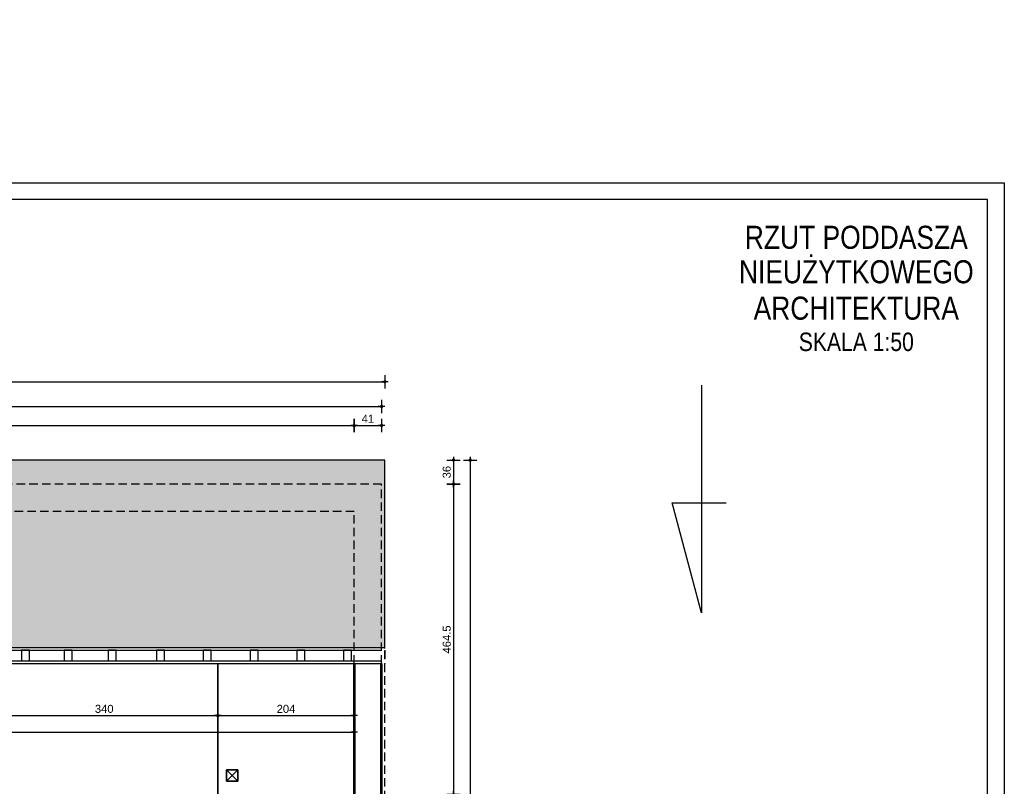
# Model space of a CAD drawing. Header units: millimetres. Extents: x 11979 to 37895, y 18730 to 47884.
# Tile 105 of 256: x 35238 to 36711, y 37244 to 38391. Entities that reach past the tile are written whole.
import ezdxf
from ezdxf.enums import TextEntityAlignment as Align

# ---------------------------------------------------------------- set-up
doc = ezdxf.new("R2010")
doc.units = ezdxf.units.MM
doc.linetypes.add('DASHED', pattern=[19.05, 12.7, -6.35])
for name, color, linetype in [('-LI-WIDOK', 2, 'Continuous'), ('-RAMKA', 2, 'Continuous'), ('-SCIANY-DZIALOWE', 3, 'Continuous'), ('-WYMIAR', 8, 'Continuous'), ('_PROJEKTOWANE', 5, 'Continuous')]:
    doc.layers.add(name, color=color, linetype=linetype)
doc.layers.add('-ŚCIANY DZIAŁOWE', color=3, linetype='Continuous', lineweight=35)
doc.layers.add('-ŚCIANY NOŚNE', color=4, linetype='Continuous', lineweight=53)
doc.styles.add('Arial Narrow', font='ARIALN.TTF')
doc.styles.get("Standard").update_dxf_attribs({"font": 'arial.ttf'})
doc.dimstyles.new('CZA-KROPKA-50', dxfattribs={"dimtxt": 12, "dimasz": 1, "dimexe": 2, "dimexo": 25, "dimgap": 4, "dimtad": 1, "dimdec": 1, "dimrnd": 0.5, "dimzin": 9, "dimdsep": 46, "dimtxsty": 'Standard', "dimblk": 'CZA-KROPKA', "dimblk1": 'CZA-KROPKA', "dimblk2": 'CZA-KROPKA', "dimsah": 1, "dimcen": -20, "dimse1": 1, "dimse2": 1, "dimclrd": 8, "dimclre": 8, "dimclrt": 9, "dimadec": 0, "dimazin": 0, "dimtfac": 1, "dimtdec": 1, "dimtmove": 1, "dimatfit": 3, "dimldrblk": 'CZA-KROPKA', "dimfxl": 1, "dimtolj": 1, "dimtzin": 9, "dimarcsym": 0})

# ---------------------------------------------------------------- blocks, each defined once
blk = doc.blocks.new('CZA-KROPKA')
at = {"layer": '-WYMIAR', "linetype": 'ByBlock'}
for p, q in [((5, 0), (-5, 0)), ((0, 10), (0, -10))]:
    blk.add_line(p, q, dxfattribs=at)
at = {"layer": '-WYMIAR', "linetype": 'ByBlock', "const_width": 2.5}
blk.add_lwpolyline([(-1.25, 0, 1), (1.25, 0, 1)], format="xyb", close=True, dxfattribs=at)
blk = doc.blocks.new('*D2547')
at = {"layer": '-WYMIAR', "color": 8, "lineweight": -2}
blk.add_line((35195.4, 37349.7), (35533.4, 37349.7), dxfattribs=at)
at = {"layer": 'Defpoints', "color": 0}
for p in [(35534.4, 37349.7), (35534.4, 37349.7), (35194.4, 37308.5)]:
    blk.add_point(p, dxfattribs=at)
at = {"layer": '-WYMIAR', "color": 8, "lineweight": -2, "rotation": 180}
blk.add_blockref('CZA-KROPKA', (35194.4, 37349.7), dxfattribs=at)
at = {"layer": '-WYMIAR', "color": 8, "lineweight": -2}
blk.add_blockref('CZA-KROPKA', (35534.4, 37349.7), dxfattribs=at)
at = {"layer": '-WYMIAR', "color": 9, "insert": (35364.4, 37359.8), "char_height": 12, "attachment_point": 5, "bg_fill": 3, "box_fill_scale": 1.1, "bg_fill_color": 257, "bg_fill_transparency": 0}
blk.add_mtext('\\A1;340', dxfattribs=at)
blk = doc.blocks.new('*D2548')
at = {"layer": '-WYMIAR', "color": 8, "lineweight": -2}
blk.add_line((35535.4, 37349.7), (35737.4, 37349.7), dxfattribs=at)
at = {"layer": 'Defpoints', "color": 0}
for p in [(35534.4, 37349.7), (35738.4, 37349.7), (35738.4, 37349.7)]:
    blk.add_point(p, dxfattribs=at)
at = {"layer": '-WYMIAR', "color": 8, "lineweight": -2, "rotation": 180}
blk.add_blockref('CZA-KROPKA', (35534.4, 37349.7), dxfattribs=at)
at = {"layer": '-WYMIAR', "color": 8, "lineweight": -2}
blk.add_blockref('CZA-KROPKA', (35738.4, 37349.7), dxfattribs=at)
at = {"layer": '-WYMIAR', "color": 9, "insert": (35636.4, 37359.8), "char_height": 12, "attachment_point": 5, "bg_fill": 3, "box_fill_scale": 1.1, "bg_fill_color": 257, "bg_fill_transparency": 0}
blk.add_mtext('\\A1;204', dxfattribs=at)
blk = doc.blocks.new('*D2549')
at = {"layer": '-WYMIAR', "color": 8, "lineweight": -2}
blk.add_line((34121.4, 37325.1), (35737.4, 37325.1), dxfattribs=at)
at = {"layer": 'Defpoints', "color": 0}
for p in [(34120.4, 37325.1), (35738.4, 37325.1), (35738.4, 37308.5)]:
    blk.add_point(p, dxfattribs=at)
at = {"layer": '-WYMIAR', "color": 8, "lineweight": -2, "rotation": 180}
blk.add_blockref('CZA-KROPKA', (34120.4, 37325.1), dxfattribs=at)
at = {"layer": '-WYMIAR', "color": 8, "lineweight": -2}
blk.add_blockref('CZA-KROPKA', (35738.4, 37325.1), dxfattribs=at)
at = {"layer": '-WYMIAR', "color": 9, "insert": (34929.4, 37335.2), "char_height": 12, "attachment_point": 5, "bg_fill": 3, "box_fill_scale": 1.1, "bg_fill_color": 257, "bg_fill_transparency": 0}
blk.add_mtext('\\A1;1618', dxfattribs=at)
blk = doc.blocks.new('*D2553')
at = {"layer": '-WYMIAR', "color": 8, "lineweight": -2}
blk.add_line((34121.4, 37783.7), (35737.4, 37783.7), dxfattribs=at)
at = {"layer": 'Defpoints', "color": 0}
for p in [(35738.4, 37783.7), (34120.4, 37655), (35738.4, 37655)]:
    blk.add_point(p, dxfattribs=at)
at = {"layer": '-WYMIAR', "color": 8, "lineweight": -2, "rotation": 180}
blk.add_blockref('CZA-KROPKA', (34120.4, 37783.7), dxfattribs=at)
at = {"layer": '-WYMIAR', "color": 8, "lineweight": -2}
blk.add_blockref('CZA-KROPKA', (35738.4, 37783.7), dxfattribs=at)
at = {"layer": '-WYMIAR', "color": 9, "insert": (34929.4, 37793.9), "char_height": 12, "attachment_point": 5, "bg_fill": 3, "box_fill_scale": 1.1, "bg_fill_color": 257, "bg_fill_transparency": 0}
blk.add_mtext('\\A1;1618', dxfattribs=at)
blk = doc.blocks.new('*D2554')
at = {"layer": '-WYMIAR', "color": 8, "lineweight": -2}
blk.add_line((35739.4, 37783.7), (35778.4, 37783.7), dxfattribs=at)
at = {"layer": 'Defpoints', "color": 0}
for p in [(35779.4, 37783.7), (35738.4, 37655), (35779.4, 37655)]:
    blk.add_point(p, dxfattribs=at)
at = {"layer": '-WYMIAR', "color": 8, "lineweight": -2, "rotation": 180}
blk.add_blockref('CZA-KROPKA', (35738.4, 37783.7), dxfattribs=at)
at = {"layer": '-WYMIAR', "color": 8, "lineweight": -2}
blk.add_blockref('CZA-KROPKA', (35779.4, 37783.7), dxfattribs=at)
at = {"layer": '-WYMIAR', "color": 9, "insert": (35758.9, 37793.8), "char_height": 12, "attachment_point": 5, "bg_fill": 3, "box_fill_scale": 1.1, "bg_fill_color": 257, "bg_fill_transparency": 0}
blk.add_mtext('\\A1;41', dxfattribs=at)
blk = doc.blocks.new('*D2555')
at = {"layer": '-WYMIAR', "color": 8, "lineweight": -2}
blk.add_line((34080.4, 37812.1), (35778.4, 37812.1), dxfattribs=at)
at = {"layer": 'Defpoints', "color": 0}
for p in [(35779.4, 37812.1), (34079.4, 37696), (35779.4, 37696)]:
    blk.add_point(p, dxfattribs=at)
at = {"layer": '-WYMIAR', "color": 8, "lineweight": -2, "rotation": 180}
blk.add_blockref('CZA-KROPKA', (34079.4, 37812.1), dxfattribs=at)
at = {"layer": '-WYMIAR', "color": 8, "lineweight": -2}
blk.add_blockref('CZA-KROPKA', (35779.4, 37812.1), dxfattribs=at)
at = {"layer": '-WYMIAR', "color": 9, "insert": (34929.4, 37822.3), "char_height": 12, "attachment_point": 5, "bg_fill": 3, "box_fill_scale": 1.1, "bg_fill_color": 257, "bg_fill_transparency": 0}
blk.add_mtext('\\A1;1700', dxfattribs=at)
blk = doc.blocks.new('*D2556')
at = {"layer": '-WYMIAR', "color": 8, "lineweight": -2}
blk.add_line((34075.4, 37849.3), (35783.4, 37849.3), dxfattribs=at)
at = {"layer": 'Defpoints', "color": 0}
for p in [(35784.4, 37849.3), (34074.4, 37732), (35784.4, 37732)]:
    blk.add_point(p, dxfattribs=at)
at = {"layer": '-WYMIAR', "color": 8, "lineweight": -2, "rotation": 180}
blk.add_blockref('CZA-KROPKA', (34074.4, 37849.3), dxfattribs=at)
at = {"layer": '-WYMIAR', "color": 8, "lineweight": -2}
blk.add_blockref('CZA-KROPKA', (35784.4, 37849.3), dxfattribs=at)
at = {"layer": '-WYMIAR', "color": 9, "insert": (34929.4, 37859.4), "char_height": 12, "attachment_point": 5, "bg_fill": 3, "box_fill_scale": 1.1, "bg_fill_color": 257, "bg_fill_transparency": 0}
blk.add_mtext('\\A1;1710', dxfattribs=at)
blk = doc.blocks.new('*D2565')
at = {"layer": '-WYMIAR', "color": 8, "lineweight": -2}
blk.add_line((35887, 37731), (35887, 37697), dxfattribs=at)
at = {"layer": 'Defpoints', "color": 0}
for p in [(35784.4, 37732), (35779.4, 37696), (35887, 37696)]:
    blk.add_point(p, dxfattribs=at)
at = {"layer": '-WYMIAR', "color": 8, "lineweight": -2}
for p, rotation in [((35887, 37732), 90), ((35887, 37696), 270)]:
    blk.add_blockref('CZA-KROPKA', p, dxfattribs=dict(at, rotation=rotation))
at = {"layer": '-WYMIAR', "color": 9, "insert": (35876.9, 37714), "char_height": 12, "attachment_point": 5, "rotation": 90, "bg_fill": 3, "box_fill_scale": 1.1, "bg_fill_color": 257, "bg_fill_transparency": 0}
blk.add_mtext('\\A1;36', dxfattribs=at)
blk = doc.blocks.new('*D2566')
at = {"layer": '-WYMIAR', "color": 8, "lineweight": -2}
blk.add_line((35887, 37695), (35887, 37232.5), dxfattribs=at)
at = {"layer": 'Defpoints', "color": 0}
for p in [(35779.4, 37696), (35779.4, 37231.5), (35887, 37231.5)]:
    blk.add_point(p, dxfattribs=at)
at = {"layer": '-WYMIAR', "color": 8, "lineweight": -2}
for p, rotation in [((35887, 37696), 90), ((35887, 37231.5), 270)]:
    blk.add_blockref('CZA-KROPKA', p, dxfattribs=dict(at, rotation=rotation))
at = {"layer": '-WYMIAR', "color": 9, "insert": (35876.9, 37463.7), "char_height": 12, "attachment_point": 5, "rotation": 90, "bg_fill": 3, "box_fill_scale": 1.1, "bg_fill_color": 257, "bg_fill_transparency": 0}
blk.add_mtext('\\A1;464.5', dxfattribs=at)
blk = doc.blocks.new('*D2572')
at = {"layer": '-WYMIAR', "color": 8, "lineweight": -2}
blk.add_line((35912, 37731), (35912, 36540), dxfattribs=at)
at = {"layer": 'Defpoints', "color": 0}
for p in [(35784.4, 37732), (35784.4, 36539), (35912, 36539)]:
    blk.add_point(p, dxfattribs=at)
at = {"layer": '-WYMIAR', "color": 8, "lineweight": -2}
for p, rotation in [((35912, 37732), 90), ((35912, 36539), 270)]:
    blk.add_blockref('CZA-KROPKA', p, dxfattribs=dict(at, rotation=rotation))
at = {"layer": '-WYMIAR', "color": 9, "insert": (35901.9, 37135.5), "char_height": 12, "attachment_point": 5, "rotation": 90, "bg_fill": 3, "box_fill_scale": 1.1, "bg_fill_color": 257, "bg_fill_transparency": 0}
blk.add_mtext('\\A1;1193', dxfattribs=at)
blk = doc.blocks.new('fdfdssd')
at = {"layer": '-RAMKA', "color": 8}
for p, q in [((18317, 20416), (21287, 20416)), ((21287, 20416), (21287, 18316))]:
    blk.add_line(p, q, dxfattribs=at)
at = {"layer": '-RAMKA', "color": 2}
blk.add_line((21262, 20391), (18442, 20391), dxfattribs=at)
at = {"layer": '-RAMKA'}
blk.add_line((21262, 18341), (21262, 20391), dxfattribs=at)

msp = doc.modelspace()

# ---------------------------------------------------------------- hatches: boundary and pattern name
at = {"layer": '-SCIANY-DZIALOWE', "true_color": 0xaf4318}
h = msp.add_hatch(color=34, dxfattribs=at)
h.dxf.hatch_style = 1
h.paths.add_polyline_path([(34683.51, 37620.55), (34841.51, 37620.55), (34841.51, 37576.55), (34841.51, 37476.55), (34762.51, 37451.49), (34818.72, 37451.49), (35114.42, 37451.49), (35035.42, 37476.55), (35035.42, 37620.55), (35193.42, 37620.55), (35193.42, 37576.55), (35193.42, 37476.55), (35114.42, 37451.49), (35168.55, 37451.49), (35738.37, 37451.49), (35738.37, 37654.99), (34120.37, 37654.99), (34120.37, 37451.49), (34762.51, 37451.49), (34683.51, 37476.55)], flags=16)
h.paths.add_polyline_path([(34841.51, 37620.55), (34819.51, 37620.55), (34683.51, 37620.55), (34762.51, 37536.02)], flags=0)
h.paths.add_polyline_path([(34762.51, 37536.02), (34683.51, 37620.55), (34683.51, 37476.55), (34762.51, 37451.49)], flags=16)
h.paths.add_polyline_path([(34841.51, 37576.55), (34841.51, 37620.55), (34762.51, 37536.02), (34762.51, 37451.49), (34841.51, 37476.55)], flags=0)
h.paths.add_polyline_path([(35035.42, 37620.55), (35035.42, 37476.55), (35114.42, 37451.49), (35114.42, 37536.02)], flags=0)
h.paths.add_polyline_path([(35193.42, 37620.55), (35171.42, 37620.55), (35035.42, 37620.55), (35114.42, 37536.02)], flags=0)
h.paths.add_polyline_path([(35193.42, 37576.55), (35193.42, 37620.55), (35114.42, 37536.02), (35114.42, 37451.49), (35193.42, 37476.55)], flags=0)
h.paths.add_polyline_path([(35779.37, 37695.99), (34079.37, 37695.99), (34079.37, 37451.49), (34120.37, 37451.49), (34120.37, 37654.99), (35738.37, 37654.99), (35738.37, 37451.49), (35779.37, 37451.49)], flags=17)
h.paths.add_polyline_path([(35784.37, 37731.99), (34074.37, 37731.99), (34074.37, 37451.49), (34079.37, 37451.49), (34079.37, 37695.99), (35779.37, 37695.99), (35779.37, 37451.49), (35784.37, 37451.49)])
h.paths.add_polyline_path([(34683.51, 36794.43), (34762.51, 36819.49), (34120.37, 36819.49), (34120.37, 36615.99), (35738.37, 36615.99), (35738.37, 36819.49), (35168.55, 36819.49), (35114.42, 36819.49), (35193.42, 36794.43), (35193.42, 36694.43), (35193.42, 36650.43), (35171.42, 36650.43), (35035.42, 36650.43), (35035.42, 36794.43), (35114.42, 36819.49), (34818.72, 36819.49), (34762.51, 36819.49), (34841.51, 36794.43), (34841.51, 36694.43), (34841.51, 36650.43), (34819.51, 36650.43), (34683.51, 36650.43)], flags=16)
h.paths.add_polyline_path([(35784.37, 36843.49), (35784.37, 36819.49), (35779.37, 36819.49), (35779.37, 36943.49), (35779.37, 36843.49), (35779.37, 36574.99), (34079.37, 36574.99), (34079.17, 36820.26), (34074.17, 36820.26), (34074.37, 36843.49), (34074.37, 36538.99), (35784.37, 36538.99)])
h.paths.add_polyline_path([(35779.37, 36819.49), (35738.37, 36819.49), (35738.37, 36615.99), (34120.37, 36615.99), (34120.37, 36819.49), (34079.37, 36819.49), (34079.37, 36574.99), (35779.37, 36574.99)], flags=17)
h.paths.add_polyline_path([(35193.42, 36794.43), (35114.42, 36819.49), (35114.42, 36734.96), (35193.42, 36650.43), (35193.42, 36694.43)], flags=17)
h.paths.add_polyline_path([(35114.42, 36734.96), (35035.42, 36650.43), (35193.42, 36650.43)], flags=16)
h.paths.add_polyline_path([(35114.42, 36819.49), (35035.42, 36794.43), (35035.42, 36650.43), (35114.42, 36734.96)], flags=17)
h.paths.add_polyline_path([(34762.51, 36819.49), (34683.51, 36794.43), (34683.51, 36650.43), (34762.51, 36734.96)], flags=17)
h.paths.add_polyline_path([(34762.51, 36734.96), (34683.51, 36650.43), (34841.51, 36650.43)], flags=16)
h.paths.add_polyline_path([(34841.51, 36794.43), (34762.51, 36819.49), (34762.51, 36734.96), (34841.51, 36650.43), (34841.51, 36694.43)], flags=17)
at = {"layer": '-WYMIAR'}
h = msp.add_hatch(dxfattribs=at)
h.set_pattern_fill('DACHOWKA', color=256)
h.set_pattern_definition([(0, (478100.68, 37407.676), (0, 45), [9, -6]), (0, (478108.18, 37430.176), (0, 45), [9, -6]), (90, (478097.681, 37410.676), (-15, 9e-16), [19.5, -25.5]), (90, (478105.181, 37433.176), (-15, 9e-16), [19.5, -25.5]), (45, (478109.68, 37407.676), (-22.4999964, 22.4999964), [4.2426, -27.5772]), (45, (478124.68, 37407.676), (-22.4999964, 22.4999964), [4.2426, -27.5772]), (45, (478139.68, 37407.676), (-22.4999964, 22.4999964), [4.2426, -27.5772]), (135, (478100.68, 37407.676), (-22.4999964, -22.4999964), [4.2426, -27.5772]), (135, (478115.68, 37407.676), (-22.4999964, -22.4999964), [4.2426, -27.5772]), (135, (478130.68, 37407.676), (-22.4999964, -22.4999964), [4.2426, -27.5772])])
h.paths.add_polyline_path([(34613.95, 39265.95), (34116.95, 39265.95), (34116.95, 39204.41), (34613.95, 39204.41)])
h.paths.add_polyline_path([(34638.95, 39265.95), (34613.95, 39265.95), (34613.95, 39204.41), (34638.95, 39204.41)])
h.paths.add_polyline_path([(34759.08, 39213.29), (34759.08, 39238.85), (34702.08, 39238.85), (34680.08, 39238.85), (34680.08, 39265.95), (34638.95, 39265.95), (34638.95, 39204.41), (34745.33, 39204.27, -0.0547532), (34746.95, 39207.12, -0.2399327)])
h.paths.add_polyline_path([(35112.28, 39213.29), (35112.52, 39238.85), (35053.99, 39238.85), (35031.99, 39238.85), (35031.99, 39265.95), (34838.08, 39265.95), (34838.08, 39238.85), (34816.08, 39238.85), (34759.08, 39238.85), (34759.08, 39213.29, -0.2127231), (34770.24, 39208.32, -0.0783555), (34772.78, 39204.41), (35098.58, 39204.41, -0.0822669), (35101.28, 39208.5, -0.2086643)])
h.paths.add_polyline_path([(35382.95, 39265.95), (35189.99, 39265.95), (35189.99, 39238.85), (35167.99, 39238.85), (35112.52, 39238.85), (35112.28, 39213.29, -0.2413705), (35124.46, 39207.05, -0.0524551), (35126.01, 39204.33), (35382.95, 39204.41)])
h.paths.add_polyline_path([(35402.35, 39265.95), (35382.95, 39265.95), (35382.95, 39204.41), (35402.35, 39204.41)])
h.paths.add_polyline_path([(34680.08, 36793.77), (34759.08, 36818.82), (34116.95, 36818.82), (34116.95, 36615.32), (35734.95, 36615.32), (35734.95, 36818.82), (35165.13, 36818.82), (35110.99, 36818.82), (35189.99, 36793.77), (35189.99, 36693.77), (35189.99, 36649.77), (35167.99, 36649.77), (35031.99, 36649.77), (35031.99, 36793.77), (35110.99, 36818.82), (34815.3, 36818.82), (34759.08, 36818.82), (34838.08, 36793.77), (34838.08, 36693.77), (34838.08, 36649.77), (34816.08, 36649.77), (34680.08, 36649.77)])
h.paths.add_polyline_path([(35775.95, 36818.82), (35734.95, 36818.82), (35734.95, 36615.32), (34116.95, 36615.32), (34116.95, 36818.82), (34075.95, 36818.82), (34075.95, 36574.32), (35775.95, 36574.32)])
h.paths.add_polyline_path([(35780.95, 36842.82), (35780.95, 37038.82), (35775.95, 37038.82), (35775.95, 36942.82), (35775.95, 36842.82), (35775.95, 36574.32), (34075.95, 36574.32), (34075.95, 37038.82), (34070.95, 37038.82), (34070.95, 36842.82), (34070.95, 36538.32), (35780.95, 36538.32)])

# ---------------------------------------------------------------- linework, layer by layer
at = {"layer": '-LI-WIDOK'}
for p, q in [((35784.37, 37731.99), (34074.37, 37731.99)), ((35784.37, 37450.34), (35784.37, 37731.99)), ((35164.55, 37447.49), (35779.37, 37447.49)), ((35168.55, 37451.49), (35784.37, 37451.49)), ((35240.53, 37447.49), (35240.53, 37431.49)), ((35252.53, 37447.49), (35240.53, 37447.49)), ((35252.53, 37431.49), (35252.53, 37447.49)), ((35304.53, 37447.49), (35304.53, 37431.49)), ((35316.53, 37447.49), (35304.53, 37447.49)), ((35316.53, 37431.49), (35316.53, 37447.49)), ((35370.53, 37447.49), (35370.53, 37431.49)), ((35382.53, 37447.49), (35370.53, 37447.49)), ((35382.53, 37431.49), (35382.53, 37447.49)), ((35442.53, 37447.49), (35442.53, 37431.49)), ((35454.53, 37447.49), (35442.53, 37447.49)), ((35454.53, 37431.49), (35454.53, 37447.49)), ((35512.53, 37447.49), (35512.53, 37431.49)), ((35524.53, 37447.49), (35512.53, 37447.49)), ((35524.53, 37431.49), (35524.53, 37447.49)), ((35582.53, 37447.49), (35582.53, 37431.49)), ((35594.53, 37447.49), (35582.53, 37447.49)), ((35594.53, 37431.49), (35594.53, 37447.49)), ((35652.53, 37447.49), (35652.53, 37431.49)), ((35664.53, 37447.49), (35652.53, 37447.49)), ((35664.53, 37431.49), (35664.53, 37447.49)), ((35722.53, 37447.49), (35722.53, 37431.49)), ((35734.53, 37447.49), (35722.53, 37447.49)), ((35734.53, 37431.49), (35734.53, 37447.49)), ((35146.55, 37431.49), (35779.37, 37431.49)), ((35146.55, 37427.49), (35779.37, 37427.49)), ((35240.53, 37431.49), (35252.53, 37431.49)), ((35304.53, 37431.49), (35316.53, 37431.49)), ((35370.53, 37431.49), (35382.53, 37431.49)), ((35442.53, 37431.49), (35454.53, 37431.49)), ((35512.53, 37431.49), (35524.53, 37431.49)), ((35582.53, 37431.49), (35594.53, 37431.49)), ((35652.53, 37431.49), (35664.53, 37431.49)), ((35722.53, 37431.49), (35734.53, 37431.49))]:
    msp.add_line(p, q, dxfattribs=at)
at = {"layer": '-LI-WIDOK', "linetype": 'DASHED'}
for p, q in [((35779.37, 37695.99), (34079.37, 37695.99)), ((35779.37, 37427.49), (35779.37, 37695.99)), ((35738.37, 37654.99), (34120.37, 37654.99)), ((35738.37, 37427.49), (35738.37, 37654.99)), ((35784.37, 36843.49), (35784.37, 37451.49)), ((35784.37, 37447.49), (35784.37, 37427.49))]:
    msp.add_line(p, q, dxfattribs=at)
at = {"layer": '-WYMIAR'}
for p, q in [((36258.25, 37843.92), (36258.25, 37503.64)), ((36258.25, 37503.64), (36214.21, 37667.98)), ((36214.21, 37667.98), (36294.95, 37667.98))]:
    msp.add_line(p, q, dxfattribs=at)
at = {"layer": '-ŚCIANY DZIAŁOWE'}
for p, q in [((35534.37, 37427.49), (35534.37, 36930.99)), ((35555.87, 37268.49), (35547.37, 37268.49)), ((35547.37, 37268.49), (35547.37, 37251.49)), ((35564.37, 37268.49), (35547.37, 37268.49)), ((35547.37, 37268.49), (35564.37, 37251.49)), ((35547.37, 37251.49), (35564.37, 37268.49)), ((35564.37, 37251.49), (35564.37, 37268.49)), ((35547.37, 37251.49), (35564.37, 37251.49))]:
    msp.add_line(p, q, dxfattribs=at)
at = {"layer": '-ŚCIANY NOŚNE'}
for p, q in [((35738.37, 37427.49), (35738.37, 37231.49)), ((35779.37, 37231.49), (35779.37, 37427.49))]:
    msp.add_line(p, q, dxfattribs=at)

# ---------------------------------------------------------------- texts
at = {"layer": '-RAMKA', "color": 2, "style": 'Arial Narrow'}
for s, height, p in [('RZUT PODDASZA', 34.4846, (36489.64, 38065.3)), ('NIEUŻYTKOWEGO', 34.4846, (36489.64, 38013.78)), ('ARCHITEKTURA', 34.4846, (36489.64, 37959.32)), ('SKALA 1:50', 27.588, (36489.64, 37908.98))]:
    msp.add_text(s, height=height, dxfattribs=at).set_placement(p, align=Align.MIDDLE_CENTER)

# ---------------------------------------------------------------- next in the draw order: dimensions: what is measured, and where the dimension line sits
at = {"layer": '-WYMIAR'}
for base, p1, p2, picture, middle in [((35738.37, 37783.74), (34120.37, 37654.99), (35738.37, 37654.99), '*D2553', (34929.37, 37793.86)), ((35534.37, 37349.72), (35194.37, 37308.49), (35534.37, 37349.72), '*D2547', (35364.37, 37359.85))]:
    dim = msp.add_linear_dim(base=base, p1=p1, p2=p2, dimstyle='CZA-KROPKA-50', override={"dimfxl": 0, "dimfxlon": 1, "dimtfill": 1}, dxfattribs=at)
    dim.commit()
    dim.dimension.update_dxf_attribs({"geometry": picture, "text_midpoint": middle})

# ---------------------------------------------------------------- next in the draw order: dimensions: what is measured, and where the dimension line sits
for base, p1, p2, picture, middle in [((35779.37, 37783.74), (35738.37, 37654.99), (35779.37, 37654.99), '*D2554', (35758.87, 37793.76)), ((35738.37, 37349.72), (35534.37, 37349.72), (35738.37, 37349.72), '*D2548', (35636.37, 37359.84))]:
    dim = msp.add_linear_dim(base=base, p1=p1, p2=p2, dimstyle='CZA-KROPKA-50', override={"dimfxl": 0, "dimfxlon": 1, "dimtfill": 1}, dxfattribs=at)
    dim.commit()
    dim.dimension.update_dxf_attribs({"geometry": picture, "text_midpoint": middle})

# ---------------------------------------------------------------- next in the draw order: dimensions: what is measured, and where the dimension line sits
for base, p1, p2, picture, middle in [((35779.37, 37812.14), (34079.37, 37695.99), (35779.37, 37695.99), '*D2555', (34929.37, 37822.27)), ((35738.37, 37325.06), (34120.37, 37325.06), (35738.37, 37308.49), '*D2549', (34929.37, 37335.19))]:
    dim = msp.add_linear_dim(base=base, p1=p1, p2=p2, dimstyle='CZA-KROPKA-50', override={"dimfxl": 0, "dimfxlon": 1, "dimtfill": 1}, dxfattribs=at)
    dim.commit()
    dim.dimension.update_dxf_attribs({"geometry": picture, "text_midpoint": middle})

# ---------------------------------------------------------------- next in the draw order: dimensions: what is measured, and where the dimension line sits
dim = msp.add_linear_dim(base=(35784.37, 37849.25), p1=(34074.37, 37731.99), p2=(35784.37, 37731.99), dimstyle='CZA-KROPKA-50', override={"dimfxl": 0, "dimfxlon": 1, "dimtfill": 1}, dxfattribs=at)
dim.commit()
dim.dimension.update_dxf_attribs({"geometry": '*D2556', "text_midpoint": (34929.37, 37859.38)})

# ---------------------------------------------------------------- next in the draw order: dimensions: what is measured, and where the dimension line sits
dim = msp.add_linear_dim(base=(35887.02, 37695.99), p1=(35784.37, 37731.99), p2=(35779.37, 37695.99), angle=90, dimstyle='CZA-KROPKA-50', override={"dimfxl": 0, "dimfxlon": 1, "dimtfill": 1}, dxfattribs=at)
dim.commit()
dim.dimension.update_dxf_attribs({"geometry": '*D2565', "text_midpoint": (35876.89, 37713.99)})

# ---------------------------------------------------------------- next in the draw order: dimensions: what is measured, and where the dimension line sits
dim = msp.add_linear_dim(base=(35887.02, 37231.49), p1=(35779.37, 37695.99), p2=(35779.37, 37231.49), angle=90, dimstyle='CZA-KROPKA-50', override={"dimfxl": 0, "dimfxlon": 1, "dimtfill": 1}, dxfattribs=at)
dim.commit()
dim.dimension.update_dxf_attribs({"geometry": '*D2566', "text_midpoint": (35876.9, 37463.74)})

# ---------------------------------------------------------------- next in the draw order: dimensions: what is measured, and where the dimension line sits
dim = msp.add_linear_dim(base=(35912.02, 36538.99), p1=(35784.37, 37731.99), p2=(35784.37, 36538.99), angle=90, dimstyle='CZA-KROPKA-50', override={"dimfxl": 0, "dimfxlon": 1, "dimtfill": 1}, dxfattribs=at)
dim.commit()
dim.dimension.update_dxf_attribs({"geometry": '*D2572', "text_midpoint": (35901.89, 37135.49)})

# ---------------------------------------------------------------- next in the draw order: hatches: boundary and pattern name
h = msp.add_hatch(dxfattribs=at)
h.set_pattern_fill('DACHOWKA', color=256)
h.set_pattern_definition([(0, (490062.74, 34651.53), (0, 45), [9, -6]), (0, (490070.24, 34674.03), (0, 45), [9, -6]), (90, (490059.738, 34654.532), (-15, 9e-16), [19.5, -25.5]), (90, (490067.238, 34677.032), (-15, 9e-16), [19.5, -25.5]), (45, (490071.738, 34651.532), (-22.4999964, 22.4999964), [4.2426, -27.5772]), (45, (490086.738, 34651.532), (-22.4999964, 22.4999964), [4.2426, -27.5772]), (45, (490101.738, 34651.532), (-22.4999964, 22.4999964), [4.2426, -27.5772]), (135, (490062.738, 34651.532), (-22.4999964, -22.4999964), [4.2426, -27.5772]), (135, (490077.738, 34651.532), (-22.4999964, -22.4999964), [4.2426, -27.5772]), (135, (490092.738, 34651.532), (-22.4999964, -22.4999964), [4.2426, -27.5772])])
h.paths.add_polyline_path([(35784.37, 37731.99), (34074.37, 37731.99), (34074.37, 37447.49), (34120.37, 37447.49), (34120.37, 37654.99), (34742.91, 37654.99, -0.6812066), (34746.91, 37662.55, 0.0262202), (34775.57, 37662.55, -0.8232283), (34782.1, 37654.99), (35094.82, 37654.99, 3.1050489), (35093.42, 37657.73, 0.144545), (35135.42, 37658.44, 1.4474441), (35134.01, 37654.99), (35727.37, 37654.99), (35727.37, 37451.49), (35784.37, 37451.49)])
h.paths.add_polyline_path([(34452.37, 37654.99), (34120.37, 37654.99), (34120.37, 37451.49), (34452.37, 37451.49)])
h.paths.add_polyline_path([(34683.51, 37620.55), (34705.51, 37620.55), (34762.51, 37620.55), (34762.51, 37654.99, -0.3067526), (34742.91, 37654.99), (34468.87, 37654.99), (34468.87, 37451.49), (34683.51, 37451.49)])
h.paths.add_polyline_path([(34468.87, 37654.99), (34452.37, 37654.99), (34452.37, 37451.49), (34468.87, 37451.49)])
h.paths.add_polyline_path([(34878.87, 37654.99), (34782.1, 37654.99, -0.3907298), (34762.51, 37654.99), (34762.51, 37620.55), (34819.51, 37620.55), (34841.51, 37620.55), (34841.51, 37451.54), (34878.87, 37451.44)])
h.paths.add_polyline_path([(34909.37, 37654.99), (34878.87, 37654.99), (34878.87, 37451.53), (34909.37, 37451.45)])
h.paths.add_polyline_path([(35114.42, 37651.66, 0.1756836), (35094.82, 37654.99), (34909.37, 37654.99), (34910.2, 37451.49), (35032.97, 37451.49), (35035.42, 37620.55), (35057.42, 37620.55), (35114.42, 37620.55)])
h.paths.add_polyline_path([(35295.09, 37654.99), (35134.01, 37654.99, 0.2000057), (35114.42, 37651.66), (35114.42, 37620.55), (35171.42, 37620.55), (35193.42, 37620.55), (35193.42, 37451.49), (35295.09, 37451.49)])
h.paths.add_polyline_path([(35363.37, 37654.99), (35295.05, 37654.99), (35295.05, 37451.49), (35363.37, 37451.49)])
h.paths.add_polyline_path([(35293.79, 37654.99), (35294.93, 37654.99), (35294.93, 37593.44), (35293.79, 37593.44)])
h.paths.add_polyline_path([(35395.37, 37654.99), (35363.37, 37654.99), (35363.37, 37451.49), (35395.37, 37451.49)])
h.paths.add_polyline_path([(35727.37, 37654.99), (35395.37, 37654.99), (35395.37, 37451.49), (35727.37, 37451.49)])

# ---------------------------------------------------------------- next in the draw order: block references
at = {"layer": '_PROJEKTOWANE'}
msp.add_blockref('fdfdssd', (15424.09, 17730.68), dxfattribs=at)

doc.saveas('drawing.dxf')
